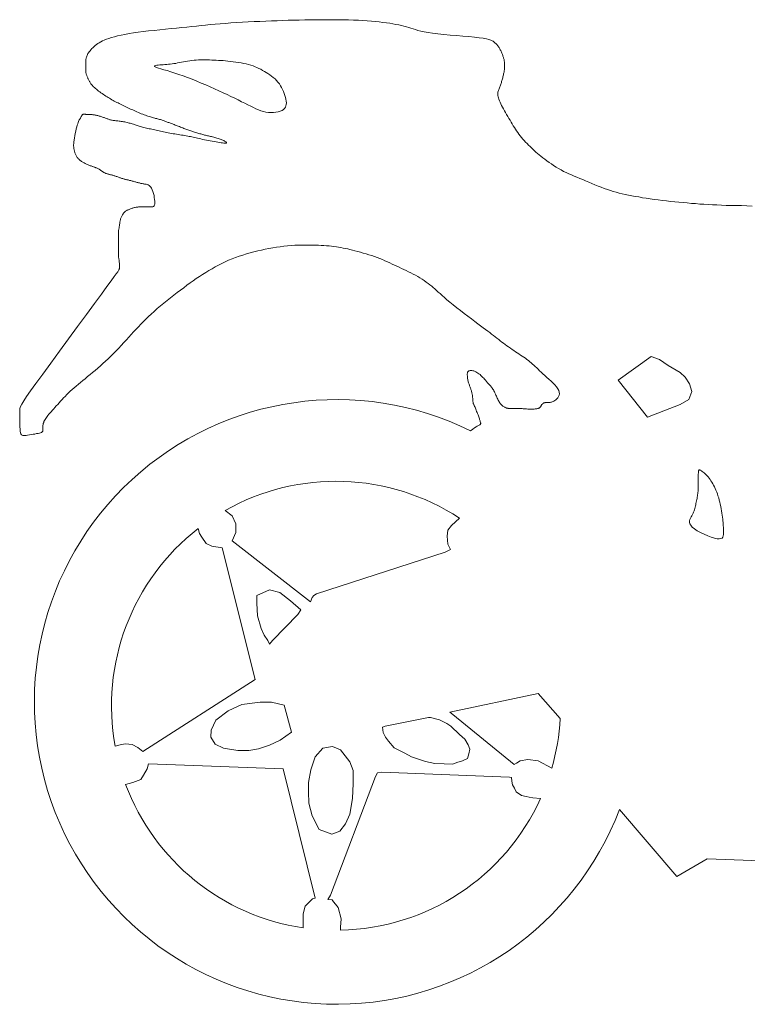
# Model space of a CAD drawing. Header units: inches. Extents: x 0.5 to 20.6, y 0.2 to 11.4.
# Tile 1 of 2: x 0.5 to 8, y 0.3 to 10.6. Entities that reach past the tile are written whole.
import ezdxf

# ---------------------------------------------------------------- set-up
doc = ezdxf.new("R2010")
doc.units = ezdxf.units.IN
doc.header["$MEASUREMENT"] = 0
doc.layers.add('inside', color=5, linetype='Continuous')
doc.layers.add('outside', color=2, linetype='Continuous')

msp = doc.modelspace()

# ---------------------------------------------------------------- linework, layer by layer
at = {"layer": 'inside', "linetype": 'Continuous', "lineweight": 0, "flags": 128}
for points in [[(3.238, 9.767), (3.231, 9.788), (3.223, 9.808), (3.214, 9.829), (3.204, 9.849), (3.193, 9.869), (3.181, 9.888), (3.167, 9.906), (3.152, 9.924), (3.136, 9.94), (3.118, 9.955), (3.101, 9.969), (3.082, 9.982), (3.063, 9.995), (3.044, 10.007), (3.025, 10.018), (3.006, 10.029), (2.987, 10.04), (2.968, 10.049), (2.948, 10.059), (2.928, 10.067), (2.907, 10.076), (2.884, 10.083), (2.861, 10.09), (2.836, 10.096), (2.81, 10.102), (2.783, 10.107), (2.755, 10.111), (2.727, 10.115), (2.7, 10.119), (2.672, 10.122), (2.646, 10.125), (2.62, 10.127), (2.595, 10.13), (2.571, 10.131), (2.547, 10.133), (2.524, 10.134), (2.501, 10.135), (2.478, 10.136), (2.455, 10.137), (2.432, 10.138), (2.409, 10.138), (2.386, 10.138), (2.362, 10.138), (2.339, 10.137), (2.316, 10.136), (2.294, 10.134), (2.271, 10.132), (2.249, 10.129), (2.227, 10.126), (2.206, 10.122), (2.185, 10.118), (2.164, 10.114), (2.143, 10.11), (2.123, 10.106), (2.103, 10.102), (2.084, 10.099), (2.065, 10.097), (2.046, 10.094), (2.027, 10.092), (2.009, 10.091), (1.991, 10.089), (1.973, 10.088), (1.955, 10.086), (1.937, 10.085), (1.921, 10.084), (1.906, 10.082), (1.894, 10.08), (1.886, 10.077), (1.882, 10.074), (1.883, 10.07), (1.89, 10.065), (1.904, 10.06), (1.924, 10.053), (1.949, 10.045), (1.98, 10.036), (2.014, 10.026), (2.053, 10.014), (2.094, 10.001), (2.137, 9.987), (2.181, 9.971), (2.227, 9.954), (2.274, 9.936), (2.321, 9.917), (2.368, 9.897), (2.415, 9.877), (2.462, 9.857), (2.507, 9.837), (2.552, 9.816), (2.595, 9.796), (2.637, 9.777), (2.678, 9.757), (2.717, 9.739), (2.754, 9.721), (2.789, 9.703), (2.822, 9.686), (2.853, 9.67), (2.883, 9.655), (2.911, 9.642), (2.937, 9.629), (2.964, 9.618), (2.989, 9.609), (3.015, 9.601), (3.041, 9.595), (3.067, 9.592), (3.094, 9.59), (3.12, 9.591), (3.145, 9.593), (3.169, 9.598), (3.19, 9.604), (3.209, 9.612), (3.225, 9.622), (3.236, 9.633), (3.245, 9.646), (3.25, 9.66), (3.253, 9.675), (3.254, 9.692), (3.252, 9.71), (3.248, 9.728), (3.244, 9.747)], [(6.706, 6.805), (7.012, 6.418), (7.35, 6.553), (7.442, 6.602), (7.473, 6.688), (7.448, 6.768), (7.405, 6.835), (7.35, 6.884), (7.227, 6.958), (7.135, 7.019), (7.049, 7.05)], [(7.539, 5.685), (7.539, 5.698), (7.54, 5.711), (7.54, 5.724), (7.54, 5.736), (7.54, 5.749), (7.54, 5.761), (7.54, 5.773), (7.54, 5.785), (7.54, 5.795), (7.54, 5.804), (7.54, 5.813), (7.54, 5.821), (7.54, 5.828), (7.541, 5.835), (7.541, 5.841), (7.541, 5.846), (7.541, 5.851), (7.542, 5.856), (7.542, 5.86), (7.544, 5.864), (7.545, 5.867), (7.547, 5.869), (7.55, 5.87), (7.555, 5.87), (7.56, 5.869), (7.566, 5.866), (7.573, 5.861), (7.582, 5.855), (7.591, 5.848), (7.601, 5.84), (7.611, 5.831), (7.621, 5.82), (7.631, 5.809), (7.642, 5.797), (7.652, 5.785), (7.662, 5.771), (7.672, 5.757), (7.681, 5.742), (7.69, 5.727), (7.699, 5.711), (7.708, 5.694), (7.716, 5.676), (7.724, 5.658), (7.732, 5.639), (7.739, 5.62), (7.745, 5.599), (7.752, 5.579), (7.758, 5.557), (7.763, 5.535), (7.768, 5.513), (7.773, 5.49), (7.778, 5.467), (7.782, 5.444), (7.785, 5.422), (7.789, 5.4), (7.791, 5.379), (7.794, 5.359), (7.796, 5.34), (7.798, 5.322), (7.799, 5.305), (7.8, 5.288), (7.801, 5.273), (7.802, 5.257), (7.803, 5.242), (7.803, 5.227), (7.803, 5.211), (7.803, 5.197), (7.8, 5.183), (7.795, 5.171), (7.787, 5.161), (7.775, 5.155), (7.758, 5.152), (7.736, 5.153), (7.707, 5.159), (7.674, 5.17), (7.638, 5.184), (7.6, 5.2), (7.564, 5.218), (7.53, 5.237), (7.5, 5.257), (7.477, 5.276), (7.461, 5.294), (7.451, 5.31), (7.447, 5.326), (7.448, 5.34), (7.452, 5.354), (7.459, 5.368), (7.466, 5.381), (7.474, 5.393), (7.481, 5.406), (7.486, 5.419), (7.491, 5.431), (7.496, 5.444), (7.5, 5.456), (7.503, 5.469), (7.506, 5.482), (7.51, 5.495), (7.513, 5.508), (7.516, 5.521), (7.519, 5.534), (7.521, 5.548), (7.524, 5.561), (7.527, 5.574), (7.529, 5.587), (7.531, 5.6), (7.533, 5.612), (7.534, 5.625), (7.536, 5.637), (7.537, 5.649), (7.538, 5.661), (7.538, 5.673)], [(3.406, 4.414), (3.296, 4.507), (3.187, 4.593), (3.078, 4.624), (2.946, 4.562), (2.946, 4.484), (2.954, 4.352), (2.993, 4.22), (3.024, 4.149), (3.063, 4.095), (3.078, 4.056), (3.11, 4.095), (3.374, 4.367)], [(3.232, 3.422), (3.309, 3.142), (3.19, 3.058), (3.077, 3.004), (2.963, 2.969), (2.862, 2.951), (2.748, 2.951), (2.599, 2.975), (2.515, 3.016), (2.467, 3.088), (2.473, 3.16), (2.521, 3.267), (2.647, 3.363), (2.79, 3.428), (2.981, 3.452), (3.1, 3.452)], [(4.253, 3.194), (4.283, 3.202), (4.733, 3.295), (4.754, 3.295), (4.846, 3.269), (4.922, 3.232), (4.964, 3.202), (5.057, 3.118), (5.111, 3.068), (5.145, 3.009), (5.162, 2.963), (5.153, 2.916), (5.137, 2.866), (5.086, 2.841), (5.027, 2.824), (4.985, 2.807), (4.897, 2.811), (4.8, 2.816), (4.703, 2.837), (4.64, 2.858), (4.556, 2.883), (4.485, 2.921), (4.426, 2.954), (4.375, 2.979), (4.317, 3.047), (4.287, 3.089), (4.262, 3.139)], [(3.734, 2.993), (3.817, 2.957), (3.913, 2.831), (3.949, 2.742), (3.949, 2.605), (3.943, 2.449), (3.913, 2.288), (3.871, 2.187), (3.811, 2.109), (3.728, 2.079), (3.596, 2.127), (3.524, 2.27), (3.489, 2.402), (3.483, 2.521), (3.483, 2.617), (3.507, 2.748), (3.554, 2.885), (3.632, 2.975)]]:
    msp.add_lwpolyline(points, close=True, dxfattribs=at)
for points in [[(2.618, 5.448), (2.691, 5.393), (2.728, 5.31), (2.728, 5.218), (2.691, 5.134), (3.504, 4.498), (3.522, 4.544), (3.541, 4.563), (3.569, 4.581), (4.907, 5.015), (4.963, 5.042), (4.935, 5.098), (4.926, 5.181), (4.935, 5.245), (4.972, 5.291), (5.055, 5.368, 0.281628)], [(1.473, 2.994), (1.538, 3.013), (1.582, 3.02), (1.649, 3.013), (1.709, 2.983), (1.761, 2.938), (2.93, 3.69), (2.587, 5.059), (2.477, 5.076), (2.418, 5.106), (2.374, 5.17), (2.349, 5.209), (2.336, 5.26, 0.279728)], [(6.104, 3.282), (5.874, 3.543), (4.955, 3.348), (4.986, 3.325), (5.625, 2.803), (5.648, 2.819), (5.687, 2.842), (5.765, 2.858), (5.874, 2.842), (6.016, 2.766, 0.056216)], [(3.429, 1.104), (3.429, 1.183), (3.429, 1.25), (3.451, 1.331), (3.496, 1.376), (3.526, 1.406), (3.555, 1.413), (3.22, 2.76), (1.821, 2.812), (1.806, 2.76), (1.768, 2.693), (1.739, 2.648), (1.657, 2.618), (1.582, 2.597, 0.272944)], [(3.817, 1.08), (3.817, 1.112), (3.823, 1.198), (3.792, 1.315), (3.767, 1.352), (3.743, 1.376), (3.73, 1.395), (3.687, 1.401), (3.712, 1.444), (4.18, 2.68), (4.204, 2.717), (4.247, 2.723), (5.577, 2.674), (5.595, 2.668), (5.601, 2.631), (5.607, 2.594), (5.626, 2.557), (5.644, 2.52), (5.7, 2.483), (5.749, 2.471), (5.78, 2.465), (5.817, 2.458), (5.899, 2.451, -0.289098)]]:
    msp.add_lwpolyline(points, format="xyb", close=True, dxfattribs=at)
at = {"layer": 'outside', "linetype": 'Continuous', "lineweight": 0, "flags": 128}
msp.add_lwpolyline([(8.1, 8.615), (8.044, 8.62), (7.988, 8.622), (7.933, 8.623), (7.88, 8.623), (7.829, 8.624), (7.78, 8.626), (7.733, 8.628), (7.687, 8.63), (7.643, 8.633), (7.599, 8.635), (7.555, 8.638), (7.512, 8.642), (7.469, 8.645), (7.425, 8.649), (7.382, 8.652), (7.339, 8.656), (7.295, 8.66), (7.252, 8.665), (7.209, 8.67), (7.166, 8.675), (7.124, 8.68), (7.082, 8.686), (7.04, 8.692), (6.999, 8.698), (6.959, 8.704), (6.921, 8.711), (6.883, 8.717), (6.847, 8.724), (6.813, 8.731), (6.78, 8.737), (6.748, 8.744), (6.717, 8.752), (6.686, 8.76), (6.656, 8.769), (6.625, 8.778), (6.594, 8.788), (6.562, 8.8), (6.53, 8.812), (6.498, 8.825), (6.465, 8.838), (6.432, 8.852), (6.4, 8.866), (6.368, 8.879), (6.337, 8.892), (6.306, 8.905), (6.277, 8.917), (6.248, 8.929), (6.22, 8.941), (6.192, 8.953), (6.165, 8.965), (6.138, 8.978), (6.112, 8.992), (6.086, 9.007), (6.06, 9.022), (6.035, 9.038), (6.011, 9.055), (5.988, 9.071), (5.965, 9.088), (5.943, 9.104), (5.923, 9.12), (5.903, 9.135), (5.885, 9.15), (5.868, 9.165), (5.851, 9.179), (5.835, 9.193), (5.819, 9.208), (5.804, 9.222), (5.789, 9.236), (5.773, 9.251), (5.758, 9.267), (5.743, 9.282), (5.729, 9.298), (5.714, 9.314), (5.7, 9.331), (5.687, 9.347), (5.673, 9.364), (5.661, 9.381), (5.649, 9.399), (5.637, 9.417), (5.626, 9.435), (5.615, 9.453), (5.603, 9.472), (5.592, 9.49), (5.581, 9.51), (5.569, 9.529), (5.558, 9.549), (5.546, 9.569), (5.535, 9.589), (5.524, 9.608), (5.513, 9.628), (5.503, 9.646), (5.494, 9.664), (5.485, 9.681), (5.477, 9.698), (5.471, 9.713), (5.465, 9.728), (5.46, 9.742), (5.457, 9.755), (5.454, 9.767), (5.453, 9.779), (5.453, 9.79), (5.454, 9.801), (5.457, 9.811), (5.46, 9.82), (5.463, 9.829), (5.467, 9.838), (5.471, 9.847), (5.475, 9.856), (5.478, 9.865), (5.482, 9.875), (5.485, 9.884), (5.488, 9.893), (5.491, 9.903), (5.494, 9.913), (5.497, 9.922), (5.5, 9.932), (5.503, 9.942), (5.506, 9.952), (5.508, 9.962), (5.511, 9.973), (5.513, 9.982), (5.515, 9.992), (5.517, 10.002), (5.519, 10.011), (5.52, 10.02), (5.521, 10.028), (5.522, 10.036), (5.522, 10.045), (5.523, 10.053), (5.523, 10.061), (5.523, 10.069), (5.523, 10.077), (5.523, 10.085), (5.523, 10.093), (5.523, 10.101), (5.522, 10.109), (5.522, 10.117), (5.521, 10.126), (5.52, 10.133), (5.519, 10.141), (5.517, 10.149), (5.515, 10.156), (5.513, 10.163), (5.511, 10.17), (5.508, 10.178), (5.505, 10.185), (5.502, 10.193), (5.499, 10.201), (5.495, 10.209), (5.492, 10.217), (5.488, 10.226), (5.484, 10.235), (5.48, 10.243), (5.476, 10.252), (5.472, 10.26), (5.467, 10.268), (5.462, 10.275), (5.457, 10.282), (5.452, 10.289), (5.446, 10.295), (5.44, 10.301), (5.434, 10.307), (5.428, 10.313), (5.421, 10.32), (5.414, 10.326), (5.406, 10.332), (5.395, 10.338), (5.38, 10.345), (5.361, 10.351), (5.335, 10.357), (5.302, 10.363), (5.261, 10.369), (5.21, 10.374), (5.152, 10.38), (5.089, 10.385), (5.023, 10.391), (4.957, 10.396), (4.892, 10.402), (4.83, 10.408), (4.775, 10.415), (4.728, 10.422), (4.687, 10.429), (4.653, 10.437), (4.623, 10.445), (4.597, 10.453), (4.573, 10.461), (4.55, 10.469), (4.527, 10.476), (4.503, 10.483), (4.478, 10.49), (4.451, 10.496), (4.423, 10.502), (4.394, 10.508), (4.363, 10.513), (4.33, 10.519), (4.295, 10.523), (4.259, 10.528), (4.221, 10.533), (4.182, 10.537), (4.14, 10.54), (4.096, 10.544), (4.05, 10.547), (4.003, 10.55), (3.953, 10.552), (3.9, 10.554), (3.847, 10.555), (3.791, 10.556), (3.734, 10.556), (3.677, 10.556), (3.619, 10.556), (3.561, 10.556), (3.503, 10.555), (3.445, 10.554), (3.388, 10.553), (3.331, 10.551), (3.273, 10.55), (3.216, 10.548), (3.158, 10.546), (3.099, 10.544), (3.04, 10.541), (2.979, 10.539), (2.918, 10.536), (2.857, 10.533), (2.796, 10.53), (2.736, 10.526), (2.677, 10.522), (2.62, 10.518), (2.566, 10.514), (2.513, 10.51), (2.463, 10.505), (2.414, 10.5), (2.366, 10.495), (2.318, 10.49), (2.269, 10.485), (2.219, 10.479), (2.166, 10.474), (2.111, 10.468), (2.054, 10.463), (1.995, 10.457), (1.936, 10.451), (1.878, 10.445), (1.82, 10.439), (1.765, 10.432), (1.712, 10.425), (1.663, 10.418), (1.617, 10.411), (1.574, 10.403), (1.534, 10.395), (1.498, 10.387), (1.465, 10.378), (1.435, 10.37), (1.407, 10.361), (1.382, 10.353), (1.36, 10.344), (1.34, 10.335), (1.322, 10.326), (1.306, 10.316), (1.291, 10.307), (1.278, 10.297), (1.265, 10.287), (1.253, 10.276), (1.242, 10.265), (1.231, 10.255), (1.221, 10.244), (1.212, 10.233), (1.204, 10.223), (1.197, 10.213), (1.19, 10.203), (1.185, 10.194), (1.181, 10.185), (1.177, 10.176), (1.174, 10.168), (1.172, 10.16), (1.17, 10.152), (1.169, 10.144), (1.168, 10.136), (1.168, 10.128), (1.167, 10.119), (1.167, 10.11), (1.166, 10.102), (1.166, 10.093), (1.166, 10.084), (1.166, 10.075), (1.166, 10.067), (1.166, 10.058), (1.166, 10.05), (1.166, 10.041), (1.166, 10.033), (1.167, 10.025), (1.167, 10.017), (1.168, 10.01), (1.169, 10.003), (1.171, 9.996), (1.172, 9.989), (1.174, 9.983), (1.177, 9.977), (1.179, 9.971), (1.181, 9.964), (1.184, 9.958), (1.187, 9.952), (1.19, 9.946), (1.193, 9.94), (1.196, 9.933), (1.199, 9.927), (1.203, 9.921), (1.206, 9.914), (1.21, 9.908), (1.213, 9.902), (1.217, 9.895), (1.221, 9.889), (1.226, 9.883), (1.23, 9.877), (1.236, 9.87), (1.242, 9.864), (1.249, 9.856), (1.257, 9.849), (1.267, 9.841), (1.277, 9.832), (1.288, 9.823), (1.3, 9.814), (1.312, 9.805), (1.324, 9.796), (1.337, 9.787), (1.35, 9.778), (1.363, 9.77), (1.375, 9.762), (1.388, 9.754), (1.4, 9.746), (1.413, 9.738), (1.426, 9.731), (1.438, 9.724), (1.451, 9.717), (1.464, 9.71), (1.477, 9.703), (1.49, 9.696), (1.503, 9.69), (1.516, 9.683), (1.53, 9.676), (1.543, 9.67), (1.557, 9.663), (1.57, 9.656), (1.584, 9.65), (1.598, 9.643), (1.612, 9.637), (1.626, 9.63), (1.641, 9.623), (1.655, 9.617), (1.67, 9.61), (1.685, 9.604), (1.7, 9.597), (1.715, 9.591), (1.73, 9.584), (1.745, 9.578), (1.76, 9.572), (1.774, 9.567), (1.788, 9.562), (1.801, 9.557), (1.814, 9.553), (1.827, 9.549), (1.839, 9.545), (1.85, 9.541), (1.862, 9.538), (1.873, 9.535), (1.884, 9.532), (1.894, 9.529), (1.905, 9.527), (1.915, 9.524), (1.925, 9.521), (1.935, 9.518), (1.944, 9.516), (1.954, 9.513), (1.963, 9.51), (1.972, 9.507), (1.981, 9.504), (1.989, 9.501), (1.998, 9.498), (2.007, 9.495), (2.015, 9.491), (2.024, 9.488), (2.032, 9.485), (2.041, 9.482), (2.05, 9.478), (2.059, 9.475), (2.068, 9.471), (2.078, 9.468), (2.088, 9.464), (2.098, 9.46), (2.108, 9.456), (2.119, 9.452), (2.13, 9.448), (2.142, 9.443), (2.153, 9.439), (2.165, 9.434), (2.176, 9.43), (2.188, 9.425), (2.198, 9.421), (2.209, 9.417), (2.219, 9.413), (2.229, 9.409), (2.239, 9.406), (2.249, 9.402), (2.259, 9.399), (2.269, 9.396), (2.279, 9.392), (2.289, 9.389), (2.3, 9.386), (2.311, 9.383), (2.322, 9.379), (2.333, 9.376), (2.343, 9.373), (2.354, 9.37), (2.365, 9.367), (2.375, 9.364), (2.385, 9.362), (2.395, 9.359), (2.404, 9.356), (2.414, 9.354), (2.424, 9.351), (2.434, 9.349), (2.444, 9.346), (2.454, 9.344), (2.465, 9.341), (2.476, 9.339), (2.487, 9.336), (2.498, 9.333), (2.51, 9.33), (2.521, 9.327), (2.532, 9.324), (2.543, 9.321), (2.554, 9.317), (2.565, 9.314), (2.575, 9.31), (2.584, 9.306), (2.594, 9.302), (2.602, 9.298), (2.61, 9.293), (2.617, 9.289), (2.623, 9.285), (2.628, 9.282), (2.631, 9.278), (2.632, 9.275), (2.631, 9.273), (2.628, 9.271), (2.622, 9.27), (2.614, 9.27), (2.603, 9.271), (2.59, 9.273), (2.575, 9.275), (2.558, 9.278), (2.541, 9.281), (2.522, 9.284), (2.502, 9.288), (2.482, 9.292), (2.462, 9.296), (2.442, 9.299), (2.422, 9.303), (2.402, 9.307), (2.383, 9.311), (2.364, 9.315), (2.347, 9.319), (2.331, 9.322), (2.315, 9.326), (2.3, 9.329), (2.286, 9.333), (2.272, 9.336), (2.258, 9.339), (2.243, 9.342), (2.228, 9.345), (2.213, 9.348), (2.196, 9.351), (2.18, 9.353), (2.163, 9.356), (2.145, 9.359), (2.128, 9.362), (2.11, 9.364), (2.093, 9.367), (2.076, 9.37), (2.059, 9.373), (2.042, 9.376), (2.025, 9.379), (2.009, 9.383), (1.992, 9.386), (1.977, 9.389), (1.961, 9.392), (1.945, 9.396), (1.93, 9.399), (1.915, 9.402), (1.899, 9.406), (1.885, 9.409), (1.87, 9.412), (1.855, 9.416), (1.841, 9.419), (1.826, 9.422), (1.812, 9.425), (1.798, 9.429), (1.784, 9.432), (1.771, 9.435), (1.758, 9.439), (1.746, 9.442), (1.734, 9.445), (1.723, 9.449), (1.712, 9.452), (1.702, 9.455), (1.691, 9.458), (1.682, 9.462), (1.672, 9.465), (1.662, 9.468), (1.651, 9.472), (1.641, 9.475), (1.63, 9.478), (1.619, 9.481), (1.608, 9.484), (1.597, 9.487), (1.585, 9.49), (1.573, 9.493), (1.561, 9.495), (1.549, 9.497), (1.537, 9.498), (1.525, 9.5), (1.513, 9.501), (1.502, 9.502), (1.491, 9.503), (1.48, 9.505), (1.47, 9.506), (1.46, 9.507), (1.451, 9.508), (1.443, 9.51), (1.434, 9.512), (1.426, 9.513), (1.419, 9.515), (1.411, 9.518), (1.404, 9.52), (1.396, 9.523), (1.389, 9.525), (1.381, 9.528), (1.374, 9.531), (1.366, 9.534), (1.358, 9.537), (1.35, 9.54), (1.342, 9.543), (1.334, 9.546), (1.325, 9.549), (1.317, 9.551), (1.308, 9.554), (1.299, 9.556), (1.291, 9.558), (1.282, 9.56), (1.274, 9.562), (1.266, 9.563), (1.258, 9.565), (1.25, 9.566), (1.242, 9.567), (1.235, 9.568), (1.228, 9.568), (1.22, 9.569), (1.213, 9.57), (1.206, 9.57), (1.2, 9.57), (1.193, 9.57), (1.187, 9.571), (1.18, 9.571), (1.175, 9.571), (1.169, 9.571), (1.164, 9.572), (1.159, 9.572), (1.155, 9.573), (1.151, 9.573), (1.147, 9.573), (1.143, 9.573), (1.14, 9.572), (1.137, 9.571), (1.134, 9.568), (1.131, 9.566), (1.129, 9.562), (1.126, 9.558), (1.123, 9.553), (1.12, 9.548), (1.117, 9.543), (1.114, 9.538), (1.111, 9.532), (1.108, 9.527), (1.104, 9.521), (1.1, 9.515), (1.096, 9.507), (1.092, 9.498), (1.088, 9.487), (1.083, 9.474), (1.078, 9.458), (1.073, 9.44), (1.068, 9.419), (1.063, 9.396), (1.058, 9.372), (1.054, 9.349), (1.05, 9.326), (1.046, 9.304), (1.044, 9.285), (1.042, 9.268), (1.041, 9.254), (1.041, 9.242), (1.042, 9.231), (1.043, 9.222), (1.044, 9.214), (1.046, 9.207), (1.047, 9.2), (1.049, 9.193), (1.051, 9.186), (1.052, 9.179), (1.054, 9.171), (1.057, 9.164), (1.059, 9.157), (1.062, 9.15), (1.066, 9.143), (1.07, 9.136), (1.074, 9.129), (1.079, 9.122), (1.084, 9.116), (1.09, 9.11), (1.096, 9.104), (1.102, 9.098), (1.109, 9.092), (1.116, 9.087), (1.122, 9.082), (1.13, 9.077), (1.137, 9.073), (1.144, 9.069), (1.152, 9.065), (1.159, 9.061), (1.167, 9.057), (1.175, 9.053), (1.183, 9.05), (1.191, 9.046), (1.199, 9.043), (1.207, 9.04), (1.214, 9.037), (1.222, 9.034), (1.229, 9.032), (1.236, 9.029), (1.242, 9.027), (1.249, 9.025), (1.255, 9.023), (1.261, 9.021), (1.267, 9.018), (1.273, 9.016), (1.279, 9.013), (1.286, 9.01), (1.292, 9.007), (1.298, 9.003), (1.305, 9), (1.311, 8.996), (1.317, 8.992), (1.323, 8.988), (1.329, 8.984), (1.335, 8.981), (1.34, 8.977), (1.346, 8.974), (1.351, 8.971), (1.356, 8.967), (1.361, 8.964), (1.367, 8.962), (1.372, 8.959), (1.377, 8.957), (1.383, 8.955), (1.389, 8.953), (1.394, 8.951), (1.4, 8.949), (1.406, 8.947), (1.413, 8.945), (1.419, 8.944), (1.426, 8.942), (1.433, 8.94), (1.44, 8.939), (1.447, 8.937), (1.454, 8.935), (1.462, 8.933), (1.469, 8.931), (1.476, 8.928), (1.484, 8.926), (1.491, 8.923), (1.499, 8.92), (1.506, 8.917), (1.514, 8.914), (1.521, 8.912), (1.528, 8.909), (1.536, 8.906), (1.543, 8.904), (1.551, 8.902), (1.558, 8.9), (1.565, 8.898), (1.573, 8.896), (1.58, 8.894), (1.587, 8.893), (1.594, 8.891), (1.601, 8.889), (1.608, 8.888), (1.615, 8.886), (1.622, 8.884), (1.629, 8.882), (1.636, 8.881), (1.644, 8.879), (1.651, 8.877), (1.659, 8.875), (1.668, 8.872), (1.676, 8.87), (1.684, 8.868), (1.693, 8.866), (1.701, 8.863), (1.709, 8.861), (1.717, 8.859), (1.725, 8.857), (1.733, 8.855), (1.74, 8.853), (1.747, 8.852), (1.755, 8.85), (1.763, 8.849), (1.771, 8.847), (1.779, 8.846), (1.788, 8.845), (1.797, 8.843), (1.807, 8.841), (1.816, 8.837), (1.826, 8.832), (1.835, 8.825), (1.844, 8.815), (1.852, 8.802), (1.859, 8.786), (1.866, 8.767), (1.872, 8.747), (1.877, 8.726), (1.88, 8.705), (1.883, 8.685), (1.885, 8.666), (1.885, 8.65), (1.884, 8.637), (1.882, 8.628), (1.878, 8.62), (1.874, 8.615), (1.87, 8.612), (1.865, 8.61), (1.859, 8.609), (1.854, 8.608), (1.849, 8.608), (1.843, 8.608), (1.838, 8.608), (1.833, 8.607), (1.827, 8.607), (1.822, 8.607), (1.816, 8.607), (1.81, 8.607), (1.804, 8.607), (1.797, 8.607), (1.79, 8.607), (1.783, 8.607), (1.775, 8.607), (1.768, 8.607), (1.76, 8.607), (1.752, 8.607), (1.743, 8.607), (1.735, 8.607), (1.726, 8.607), (1.717, 8.607), (1.709, 8.606), (1.7, 8.605), (1.691, 8.604), (1.682, 8.603), (1.674, 8.601), (1.665, 8.599), (1.657, 8.596), (1.649, 8.594), (1.641, 8.591), (1.633, 8.588), (1.626, 8.585), (1.618, 8.582), (1.612, 8.579), (1.605, 8.576), (1.599, 8.573), (1.593, 8.57), (1.587, 8.567), (1.581, 8.563), (1.575, 8.558), (1.57, 8.553), (1.565, 8.548), (1.56, 8.541), (1.555, 8.535), (1.55, 8.527), (1.546, 8.52), (1.542, 8.512), (1.538, 8.505), (1.535, 8.497), (1.532, 8.49), (1.53, 8.483), (1.528, 8.475), (1.526, 8.468), (1.525, 8.46), (1.523, 8.452), (1.522, 8.443), (1.52, 8.434), (1.519, 8.424), (1.517, 8.413), (1.515, 8.402), (1.513, 8.39), (1.511, 8.377), (1.509, 8.363), (1.508, 8.349), (1.507, 8.335), (1.506, 8.32), (1.506, 8.304), (1.506, 8.288), (1.506, 8.272), (1.507, 8.257), (1.507, 8.241), (1.507, 8.226), (1.507, 8.211), (1.507, 8.197), (1.507, 8.183), (1.507, 8.17), (1.506, 8.158), (1.506, 8.146), (1.506, 8.134), (1.506, 8.123), (1.506, 8.113), (1.507, 8.102), (1.508, 8.092), (1.509, 8.083), (1.51, 8.074), (1.512, 8.065), (1.513, 8.056), (1.514, 8.048), (1.515, 8.04), (1.516, 8.032), (1.517, 8.024), (1.517, 8.017), (1.518, 8.01), (1.518, 8.003), (1.518, 7.997), (1.518, 7.992), (1.518, 7.986), (1.518, 7.982), (1.518, 7.977), (1.518, 7.973), (1.518, 7.97), (1.517, 7.966), (1.516, 7.963), (1.515, 7.959), (1.514, 7.956), (1.512, 7.952), (1.508, 7.945), (1.499, 7.933), (1.485, 7.913), (1.463, 7.882), (1.43, 7.838), (1.387, 7.778), (1.329, 7.7), (1.257, 7.602), (1.174, 7.489), (1.082, 7.364), (0.987, 7.235), (0.893, 7.105), (0.802, 6.981), (0.719, 6.868), (0.649, 6.77), (0.593, 6.693), (0.551, 6.633), (0.521, 6.588), (0.501, 6.555), (0.488, 6.53), (0.482, 6.511), (0.48, 6.493), (0.48, 6.475), (0.48, 6.453), (0.48, 6.428), (0.48, 6.401), (0.48, 6.373), (0.481, 6.345), (0.482, 6.319), (0.484, 6.295), (0.486, 6.274), (0.489, 6.258), (0.493, 6.246), (0.498, 6.237), (0.504, 6.232), (0.511, 6.229), (0.521, 6.228), (0.532, 6.228), (0.546, 6.23), (0.562, 6.232), (0.58, 6.235), (0.599, 6.238), (0.619, 6.241), (0.638, 6.244), (0.656, 6.248), (0.672, 6.251), (0.686, 6.254), (0.697, 6.257), (0.705, 6.26), (0.711, 6.263), (0.715, 6.266), (0.717, 6.27), (0.719, 6.274), (0.719, 6.28), (0.719, 6.286), (0.719, 6.294), (0.719, 6.302), (0.72, 6.312), (0.72, 6.322), (0.722, 6.332), (0.723, 6.343), (0.725, 6.354), (0.729, 6.365), (0.732, 6.375), (0.737, 6.385), (0.743, 6.395), (0.75, 6.405), (0.757, 6.415), (0.765, 6.426), (0.774, 6.438), (0.784, 6.45), (0.795, 6.463), (0.807, 6.476), (0.82, 6.491), (0.833, 6.506), (0.846, 6.521), (0.86, 6.537), (0.875, 6.553), (0.89, 6.569), (0.905, 6.586), (0.92, 6.603), (0.936, 6.619), (0.953, 6.636), (0.97, 6.654), (0.987, 6.671), (1.006, 6.689), (1.025, 6.706), (1.046, 6.725), (1.067, 6.743), (1.09, 6.762), (1.113, 6.781), (1.137, 6.8), (1.161, 6.82), (1.186, 6.841), (1.212, 6.862), (1.238, 6.884), (1.265, 6.906), (1.292, 6.929), (1.319, 6.953), (1.346, 6.977), (1.374, 7.003), (1.401, 7.028), (1.429, 7.055), (1.456, 7.082), (1.484, 7.11), (1.511, 7.138), (1.537, 7.167), (1.564, 7.196), (1.59, 7.224), (1.615, 7.252), (1.641, 7.28), (1.665, 7.307), (1.69, 7.334), (1.715, 7.36), (1.739, 7.386), (1.765, 7.413), (1.792, 7.439), (1.819, 7.466), (1.848, 7.493), (1.879, 7.52), (1.911, 7.549), (1.945, 7.577), (1.979, 7.605), (2.014, 7.634), (2.049, 7.662), (2.084, 7.689), (2.119, 7.716), (2.153, 7.742), (2.186, 7.767), (2.22, 7.792), (2.252, 7.816), (2.285, 7.839), (2.317, 7.861), (2.35, 7.883), (2.382, 7.904), (2.415, 7.925), (2.448, 7.945), (2.481, 7.964), (2.514, 7.983), (2.548, 8.001), (2.582, 8.019), (2.617, 8.036), (2.653, 8.052), (2.689, 8.067), (2.726, 8.081), (2.763, 8.094), (2.801, 8.107), (2.84, 8.119), (2.878, 8.13), (2.917, 8.14), (2.956, 8.15), (2.995, 8.159), (3.034, 8.168), (3.073, 8.175), (3.112, 8.183), (3.151, 8.189), (3.189, 8.194), (3.228, 8.199), (3.266, 8.203), (3.305, 8.206), (3.343, 8.209), (3.38, 8.21), (3.417, 8.211), (3.453, 8.211), (3.489, 8.211), (3.523, 8.211), (3.555, 8.21), (3.587, 8.209), (3.616, 8.207), (3.645, 8.206), (3.672, 8.204), (3.699, 8.201), (3.725, 8.199), (3.749, 8.196), (3.774, 8.193), (3.797, 8.189), (3.821, 8.185), (3.844, 8.18), (3.868, 8.175), (3.892, 8.17), (3.916, 8.164), (3.942, 8.158), (3.968, 8.151), (3.996, 8.144), (4.024, 8.136), (4.053, 8.128), (4.083, 8.12), (4.113, 8.11), (4.142, 8.101), (4.171, 8.091), (4.2, 8.081), (4.227, 8.07), (4.254, 8.059), (4.28, 8.048), (4.305, 8.037), (4.33, 8.025), (4.355, 8.013), (4.379, 8.002), (4.403, 7.99), (4.428, 7.979), (4.453, 7.968), (4.477, 7.956), (4.502, 7.945), (4.526, 7.933), (4.55, 7.921), (4.574, 7.909), (4.598, 7.896), (4.621, 7.883), (4.644, 7.869), (4.666, 7.855), (4.688, 7.841), (4.709, 7.826), (4.729, 7.812), (4.748, 7.797), (4.766, 7.783), (4.783, 7.768), (4.799, 7.754), (4.816, 7.738), (4.834, 7.722), (4.853, 7.705), (4.874, 7.686), (4.898, 7.665), (4.925, 7.642), (4.956, 7.616), (4.991, 7.588), (5.028, 7.559), (5.066, 7.529), (5.104, 7.499), (5.143, 7.47), (5.18, 7.442), (5.214, 7.416), (5.246, 7.392), (5.275, 7.37), (5.302, 7.35), (5.326, 7.332), (5.349, 7.315), (5.37, 7.299), (5.39, 7.284), (5.409, 7.269), (5.427, 7.255), (5.445, 7.241), (5.463, 7.228), (5.48, 7.214), (5.497, 7.201), (5.514, 7.188), (5.532, 7.175), (5.549, 7.163), (5.567, 7.15), (5.585, 7.138), (5.603, 7.125), (5.621, 7.113), (5.639, 7.101), (5.657, 7.089), (5.674, 7.078), (5.691, 7.066), (5.708, 7.055), (5.725, 7.043), (5.741, 7.032), (5.756, 7.02), (5.772, 7.009), (5.787, 6.997), (5.801, 6.985), (5.816, 6.972), (5.83, 6.96), (5.844, 6.946), (5.859, 6.932), (5.873, 6.918), (5.889, 6.903), (5.906, 6.887), (5.924, 6.87), (5.943, 6.852), (5.964, 6.834), (5.986, 6.815), (6.008, 6.795), (6.03, 6.775), (6.049, 6.755), (6.066, 6.735), (6.08, 6.716), (6.09, 6.697), (6.094, 6.68), (6.095, 6.663), (6.091, 6.648), (6.085, 6.634), (6.077, 6.621), (6.068, 6.61), (6.057, 6.6), (6.047, 6.592), (6.038, 6.586), (6.029, 6.581), (6.021, 6.578), (6.013, 6.575), (6.006, 6.574), (5.999, 6.573), (5.992, 6.573), (5.986, 6.573), (5.979, 6.573), (5.973, 6.573), (5.966, 6.573), (5.96, 6.572), (5.954, 6.572), (5.948, 6.571), (5.942, 6.57), (5.937, 6.569), (5.933, 6.567), (5.928, 6.564), (5.924, 6.562), (5.921, 6.559), (5.917, 6.556), (5.914, 6.553), (5.912, 6.55), (5.909, 6.547), (5.907, 6.543), (5.906, 6.54), (5.904, 6.537), (5.902, 6.534), (5.9, 6.53), (5.898, 6.527), (5.896, 6.525), (5.893, 6.522), (5.89, 6.519), (5.887, 6.517), (5.883, 6.514), (5.878, 6.512), (5.873, 6.51), (5.867, 6.508), (5.86, 6.507), (5.852, 6.506), (5.844, 6.505), (5.834, 6.504), (5.824, 6.503), (5.813, 6.503), (5.802, 6.503), (5.79, 6.503), (5.778, 6.504), (5.766, 6.504), (5.754, 6.505), (5.742, 6.505), (5.73, 6.506), (5.718, 6.507), (5.707, 6.508), (5.696, 6.509), (5.685, 6.509), (5.675, 6.51), (5.666, 6.51), (5.656, 6.511), (5.648, 6.511), (5.64, 6.511), (5.632, 6.511), (5.624, 6.511), (5.617, 6.511), (5.611, 6.511), (5.604, 6.511), (5.598, 6.511), (5.592, 6.511), (5.587, 6.511), (5.581, 6.511), (5.576, 6.511), (5.571, 6.511), (5.567, 6.511), (5.563, 6.511), (5.558, 6.512), (5.554, 6.512), (5.55, 6.512), (5.546, 6.513), (5.542, 6.515), (5.537, 6.516), (5.532, 6.519), (5.526, 6.522), (5.52, 6.526), (5.513, 6.53), (5.507, 6.535), (5.5, 6.541), (5.493, 6.547), (5.487, 6.554), (5.48, 6.561), (5.475, 6.569), (5.469, 6.578), (5.464, 6.587), (5.459, 6.596), (5.454, 6.606), (5.449, 6.616), (5.444, 6.626), (5.439, 6.637), (5.434, 6.648), (5.429, 6.66), (5.424, 6.671), (5.419, 6.682), (5.413, 6.692), (5.408, 6.703), (5.402, 6.712), (5.397, 6.721), (5.391, 6.728), (5.386, 6.735), (5.38, 6.742), (5.375, 6.748), (5.37, 6.753), (5.365, 6.758), (5.359, 6.764), (5.354, 6.769), (5.35, 6.775), (5.345, 6.781), (5.34, 6.787), (5.334, 6.794), (5.329, 6.801), (5.322, 6.808), (5.315, 6.816), (5.308, 6.825), (5.299, 6.834), (5.289, 6.843), (5.279, 6.852), (5.269, 6.862), (5.258, 6.87), (5.246, 6.879), (5.235, 6.886), (5.224, 6.892), (5.213, 6.897), (5.203, 6.9), (5.193, 6.903), (5.183, 6.904), (5.175, 6.904), (5.167, 6.904), (5.16, 6.903), (5.154, 6.901), (5.149, 6.898), (5.145, 6.895), (5.142, 6.892), (5.14, 6.887), (5.138, 6.883), (5.137, 6.877), (5.136, 6.871), (5.136, 6.864), (5.136, 6.857), (5.137, 6.849), (5.137, 6.84), (5.138, 6.831), (5.14, 6.822), (5.141, 6.813), (5.143, 6.804), (5.145, 6.795), (5.147, 6.787), (5.15, 6.778), (5.153, 6.77), (5.155, 6.762), (5.158, 6.754), (5.161, 6.746), (5.164, 6.739), (5.167, 6.731), (5.17, 6.723), (5.172, 6.716), (5.175, 6.708), (5.177, 6.7), (5.179, 6.693), (5.181, 6.685), (5.183, 6.677), (5.185, 6.669), (5.186, 6.662), (5.188, 6.654), (5.189, 6.647), (5.19, 6.639), (5.191, 6.632), (5.192, 6.625), (5.193, 6.618), (5.193, 6.611), (5.194, 6.605), (5.194, 6.598), (5.195, 6.592), (5.195, 6.587), (5.195, 6.581), (5.196, 6.576), (5.197, 6.572), (5.198, 6.567), (5.199, 6.563), (5.2, 6.559), (5.202, 6.554), (5.204, 6.549), (5.207, 6.544), (5.21, 6.538), (5.213, 6.531), (5.217, 6.523), (5.221, 6.514), (5.225, 6.503), (5.23, 6.492), (5.234, 6.48), (5.239, 6.468), (5.244, 6.456), (5.248, 6.444), (5.252, 6.432), (5.256, 6.422), (5.259, 6.412), (5.262, 6.403), (5.264, 6.395), (5.267, 6.387), (5.269, 6.381), (5.271, 6.375), (5.272, 6.37), (5.274, 6.365), (5.275, 6.361), (5.276, 6.357), (5.276, 6.354), (5.275, 6.351), (5.273, 6.348), (5.27, 6.344), (5.266, 6.341), (5.26, 6.337), (5.252, 6.332), (5.241, 6.326), (5.228, 6.318), (5.212, 6.308), (5.193, 6.295), (5.17, 6.278, 2.583966), (6.719, 2.335), (7.318, 1.639), (7.633, 1.824), (14.815, 1.555)], format="xyb", dxfattribs=at)

doc.saveas('drawing.dxf')
